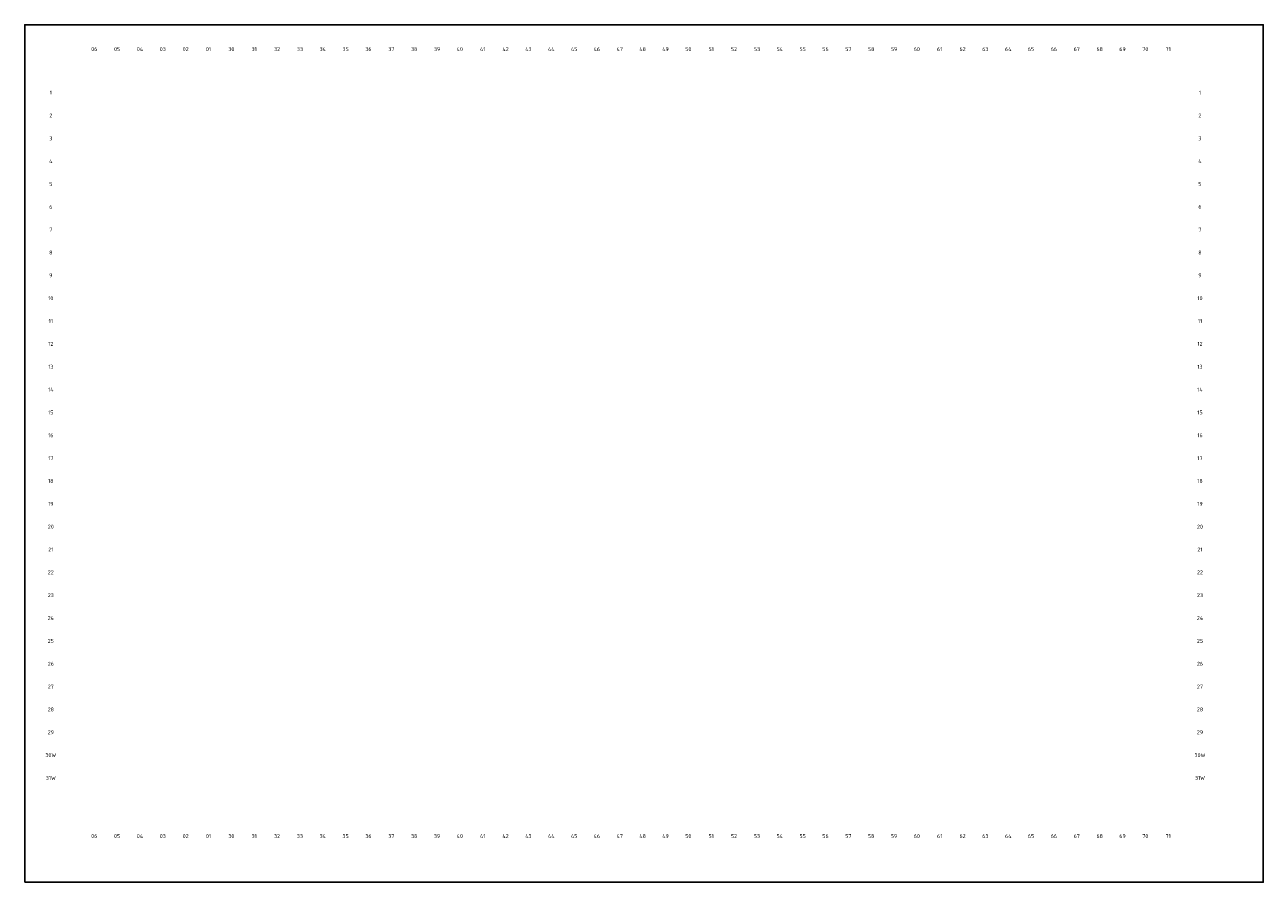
# Model space of a CAD drawing. Header units: millimetres. Extents: x 11631 to 233853, y 11786 to 165675.
import ezdxf
from ezdxf.enums import TextEntityAlignment as Align

# ---------------------------------------------------------------- set-up
doc = ezdxf.new("R2010")
doc.units = ezdxf.units.MM
doc.header["$LTSCALE"] = 50
doc.layers.add('BL$7----_TEKST', color=4, linetype='CONTINUOUS')
doc.layers.add('KADER-ST-RUIMTEBOEK', color=7, linetype='CONTINUOUS')
doc.styles.add('STABICAD-070', font='ISOCP.SHX', dxfattribs={"height": 7})

msp = doc.modelspace()

# ---------------------------------------------------------------- linework, layer by layer
at = {"layer": 'KADER-ST-RUIMTEBOEK'}
msp.add_lwpolyline([(11631, 11786), (233853, 11786), (233853, 165675), (11631, 165675)], close=True, dxfattribs=at)

# ---------------------------------------------------------------- texts
at = {"layer": 'BL$7----_TEKST', "style": 'STABICAD-070'}
for s, p in [('06', (24100, 161300)), ('05', (28200, 161300)), ('04', (32300, 161300)), ('03', (36400, 161300)), ('02', (40500, 161300)), ('01', (44600, 161300)), ('30', (48700, 161300)), ('31', (52800, 161300)), ('32', (56900, 161300)), ('33', (61000, 161300)), ('34', (65100, 161300)), ('35', (69200, 161300)), ('36', (73300, 161300)), ('37', (77400, 161300)), ('38', (81500, 161300)), ('39', (85600, 161300)), ('40', (89700, 161300)), ('41', (93800, 161300)), ('42', (97900, 161300)), ('43', (102000, 161300)), ('44', (106100, 161300)), ('45', (110200, 161300)), ('46', (114300, 161300)), ('47', (118400, 161300)), ('48', (122500, 161300)), ('49', (126600, 161300)), ('50', (130700, 161300)), ('51', (134800, 161300)), ('52', (138900, 161300)), ('53', (143000, 161300)), ('54', (147100, 161300)), ('55', (151200, 161300)), ('56', (155300, 161300)), ('57', (159400, 161300)), ('58', (163500, 161300)), ('59', (167600, 161300)), ('60', (171700, 161300)), ('61', (175800, 161300)), ('62', (179900, 161300)), ('63', (184000, 161300)), ('64', (188100, 161300)), ('65', (192200, 161300)), ('66', (196300, 161300)), ('67', (200400, 161300)), ('68', (204500, 161300)), ('69', (208600, 161300)), ('70', (212700, 161300)), ('71', (216800, 161300)), ('1', (16300, 153500)), ('1', (222500, 153500)), ('2', (16300, 149400)), ('2', (222500, 149400)), ('3', (16300, 145300)), ('3', (222500, 145300)), ('4', (16300, 141200)), ('4', (222500, 141200)), ('5', (16300, 137100)), ('5', (222500, 137100)), ('6', (16300, 133000)), ('6', (222500, 133000)), ('7', (16300, 128900)), ('7', (222500, 128900)), ('8', (16300, 124800)), ('8', (222500, 124800)), ('9', (16300, 120700)), ('9', (222500, 120700)), ('10', (16300, 116600)), ('10', (222500, 116600)), ('11', (16300, 112500)), ('11', (222500, 112500)), ('12', (16300, 108400)), ('12', (222500, 108400)), ('13', (16300, 104300)), ('13', (222500, 104300)), ('14', (16300, 100200)), ('14', (222500, 100200)), ('15', (16300, 96100)), ('15', (222500, 96100)), ('16', (16300, 92000)), ('16', (222500, 92000)), ('17', (16300, 87900)), ('17', (222500, 87900)), ('18', (16300, 83800)), ('18', (222500, 83800)), ('19', (16300, 79700)), ('19', (222500, 79700)), ('20', (16300, 75600)), ('20', (222500, 75600)), ('21', (16300, 71500)), ('21', (222500, 71500)), ('22', (16300, 67400)), ('22', (222500, 67400)), ('23', (16300, 63300)), ('23', (222500, 63300)), ('24', (16300, 59200)), ('24', (222500, 59200)), ('25', (16300, 55100)), ('25', (222500, 55100)), ('26', (16300, 51000)), ('26', (222500, 51000)), ('27', (16300, 46900)), ('27', (222500, 46900)), ('28', (16300, 42800)), ('28', (222500, 42800)), ('29', (16300, 38700)), ('29', (222500, 38700)), ('30W', (16300, 34600)), ('30W', (222500, 34600)), ('31W', (16300, 30500)), ('31W', (222500, 30500)), ('06', (24100, 20069)), ('05', (28200, 20069)), ('04', (32300, 20069)), ('03', (36400, 20069)), ('02', (40500, 20069)), ('01', (44600, 20069)), ('30', (48700, 20069)), ('31', (52800, 20069)), ('32', (56900, 20069)), ('33', (61000, 20069)), ('34', (65100, 20069)), ('35', (69200, 20069)), ('36', (73300, 20069)), ('37', (77400, 20069)), ('38', (81500, 20069)), ('39', (85600, 20069)), ('40', (89700, 20069)), ('41', (93800, 20069)), ('42', (97900, 20069)), ('43', (102000, 20069)), ('44', (106100, 20069)), ('45', (110200, 20069)), ('46', (114300, 20069)), ('47', (118400, 20069)), ('48', (122500, 20069)), ('49', (126600, 20069)), ('50', (130700, 20069)), ('51', (134800, 20069)), ('52', (138900, 20069)), ('53', (143000, 20069)), ('54', (147100, 20069)), ('55', (151200, 20069)), ('56', (155300, 20069)), ('57', (159400, 20069)), ('58', (163500, 20069)), ('59', (167600, 20069)), ('60', (171700, 20069)), ('61', (175800, 20069)), ('62', (179900, 20069)), ('63', (184000, 20069)), ('64', (188100, 20069)), ('65', (192200, 20069)), ('66', (196300, 20069)), ('67', (200400, 20069)), ('68', (204500, 20069)), ('69', (208600, 20069)), ('70', (212700, 20069)), ('71', (216800, 20069))]:
    msp.add_text(s, height=700, dxfattribs=at).set_placement(p, align=Align.MIDDLE)

doc.saveas('drawing.dxf')
